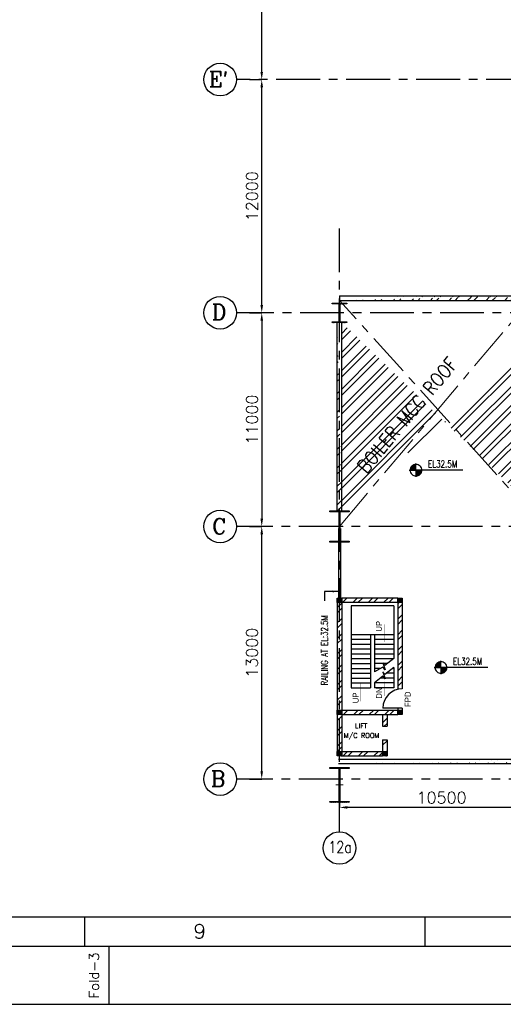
# Model space of a CAD drawing. Header units: inches. Extents: x 0 to 1544102, y -512776 to 23144100.
# Tile 45 of 74: x 135145 to 160022, y -287698 to -237015. Entities that reach past the tile are written whole.
import ezdxf
from ezdxf.enums import TextEntityAlignment as Align

# ---------------------------------------------------------------- set-up
doc = ezdxf.new("R2010")
doc.units = ezdxf.units.IN
doc.header["$LTSCALE"] = 1800
doc.header["$MEASUREMENT"] = 0
doc.linetypes.add('CENTER', pattern=[2, 1.25, -0.25, 0.25, -0.25])
doc.layers.get('0').update_dxf_attribs({"color": 253, "lineweight": 9})
for name, color, linetype in [('1', 7, 'Continuous'), ('COL', 1, 'Continuous'), ('DIM', 4, 'Continuous'), ('FORMAT', 9, 'Continuous'), ('GRID', 251, 'CENTER'), ('STAIR', 2, 'Continuous'), ('STEEL', 231, 'Continuous'), ('TEXT', 3, 'Continuous'), ('WALL', 6, 'Continuous')]:
    doc.layers.add(name, color=color, linetype=linetype)
doc.layers.add('CEN', color=2, linetype='CENTER', lineweight=15)
doc.styles.add('HTX11', font='O8111901')
doc.styles.add('ROMANC', font='ROMANC.SHX')
doc.styles.add('ROMANS', font='romans.shx')
doc.styles.add('ROMANT', font='romant')
doc.dimstyles.new('K2', dxfattribs={"dimtxt": 600, "dimasz": 400, "dimexe": 200, "dimexo": 200, "dimgap": 200, "dimtad": 1, "dimdec": 0, "dimzin": 0, "dimdsep": 46, "dimtxsty": 'ROMANC', "dimcen": 0.09, "dimclrd": 256, "dimclrt": 4, "dimadec": 0, "dimazin": 0, "dimtfac": 1, "dimtdec": 0, "dimtofl": 0, "dimtmove": 1, "dimatfit": 3, "dimfxl": 0.18, "dimtolj": 1, "dimtzin": 0, "dimarcsym": 0})
doc.dimstyles.new('USER175', dxfattribs={"dimscale": 175, "dimtxt": 2, "dimasz": 1.75, "dimexe": 0, "dimexo": 0, "dimgap": 0.5, "dimtad": 1, "dimdec": 0, "dimzin": 0, "dimdsep": 46, "dimtxsty": 'ROMANS', "dimcen": 0, "dimclrd": 4, "dimclre": 4, "dimclrt": 4, "dimadec": 0, "dimazin": 0, "dimtfac": 0.09, "dimtdec": 0, "dimtix": 1, "dimtofl": 0, "dimtmove": 0, "dimatfit": 3, "dimfxl": 1, "dimtolj": 1, "dimtzin": 0, "dimarcsym": 0})
pattern_1 = [(45, (-320647.8, -240592.44), (-477.2971, 477.2971), []), (45, (-320329.6, -240592.44), (-477.2971, 477.2971), [])]
pattern_2 = [(225, (151245.967, -277906.247), (22.09709, -22.09709), [])]
pattern_3 = [(45, (148349.2, -272789.85), (-397.75, 397.75), []), (45, (148614.34, -272789.85), (-397.75, 397.75), [])]
pattern_4 = [(225, (148130.967, -277906.247), (22.09709, -22.09709), [])]
pattern_5 = [(45, (-240826.06, -362048.9), (-397.7476, 397.7476), []), (45, (-240560.9, -362048.9), (-397.7476, 397.7476), [])]

# ---------------------------------------------------------------- blocks, each defined once
blk = doc.blocks.new('SHEET_A0')
at = {"layer": 'FORMAT'}
for p, q in [((24, 18), (1076, 18)), ((554, 12), (554, 18)), ((624, 12), (624, 18)), ((12, 12), (1177, 12)), ((559, 0), (559, 12))]:
    blk.add_line(p, q, dxfattribs=at)
blk.add_lwpolyline([(1189, 841), (0, 841), (0, 0), (1189, 0)], close=True, dxfattribs=at)
at = {"layer": 'FORMAT', "style": 'ROMANS'}
blk.add_text('9', height=3, dxfattribs=at).set_placement((576.34, 13.53))
blk.add_text('Fold-3', height=2, rotation=90, dxfattribs=at).set_placement((556.89, 1.23))
at = {"layer": 'FORMAT', "color": 3, "flags": 13}
for tag, height, rotation, style, p in [('DRGNO', 3.5, 180, 'ROMANT', (99.42, 824.44)), ('FILE_PATH', 2, 90, 'ROMANS', (18.35, 51.64))]:
    blk.add_attdef(tag, text='', height=height, rotation=rotation, dxfattribs=dict(at, style=style)).set_placement(p, align=Align.MIDDLE_LEFT)
for tag, height, style, p in [('DRN', 2, 'ROMANS', (1122.62, 62.51)), ('DESIGN', 2, 'ROMANS', (1122.62, 58.59)), ('CHD', 2, 'ROMANS', (1122.62, 54.43)), ('APPD', 2, 'ROMANS', (1122.62, 50.27)), ('SCALE', 2, 'ROMANS', (1088.44, 28.38)), ('DRGNO', 3.5, 'ROMANT', (1105.05, 23))]:
    blk.add_attdef(tag, text='', height=height, dxfattribs=dict(at, style=style)).set_placement(p, align=Align.MIDDLE_LEFT)
at = {"layer": 'FORMAT', "color": 3, "style": 'ROMANS', "width": 0.8, "flags": 13}
for p in [(1162.9, 62.51), (1162.9, 58.35), (1162.9, 54.19), (1162.9, 50.16)]:
    blk.add_attdef('DATE', text='', height=2, dxfattribs=at).set_placement(p, align=Align.MIDDLE_LEFT)
at = {"layer": 'FORMAT', "color": 3, "style": 'ROMANS', "flags": 13}
for tag, p in [('1', (1119.96, 13.98)), ('REV', (1156.97, 13.98))]:
    blk.add_attdef(tag, p, '', height=2, dxfattribs=at)
blk = doc.blocks.new('*D381')
at = {"layer": 'DIM', "color": 0, "lineweight": -2, "transparency": 16777216}
for p, q in [((146966, -240101), (147596, -240101)), ((146966, -252101), (147596, -252101))]:
    blk.add_line(p, q, dxfattribs=at)
at = {"layer": 'DIM', "lineweight": -2, "transparency": 16777216}
blk.add_line((147596, -251701), (147596, -240501), dxfattribs=at)
at = {"layer": 'DIM', "transparency": 16777216}
for points in [[(147529, -240501), (147663, -240501), (147596, -240101)], [(147529, -251701), (147663, -251701), (147596, -252101)]]:
    blk.add_solid(points, dxfattribs=at)
at = {"layer": 'DIM', "color": 4, "transparency": 16777216, "insert": (147096, -246101), "char_height": 600, "attachment_point": 5, "rotation": 90, "style": 'ROMANC'}
blk.add_mtext('\\A1;12000', dxfattribs=at)
blk = doc.blocks.new('*D382')
at = {"layer": 'DIM', "color": 0, "lineweight": -2, "transparency": 16777216}
for p, q in [((146966, -230101), (147596, -230101)), ((146966, -240101), (147596, -240101))]:
    blk.add_line(p, q, dxfattribs=at)
at = {"layer": 'DIM', "lineweight": -2, "transparency": 16777216}
blk.add_line((147596, -239701), (147596, -230501), dxfattribs=at)
at = {"layer": 'DIM', "transparency": 16777216}
for points in [[(147529, -230501), (147663, -230501), (147596, -230101)], [(147529, -239701), (147663, -239701), (147596, -240101)]]:
    blk.add_solid(points, dxfattribs=at)
at = {"layer": 'DIM', "color": 4, "transparency": 16777216, "insert": (147096, -235101), "char_height": 600, "attachment_point": 5, "rotation": 90, "style": 'ROMANC'}
blk.add_mtext('\\A1;10000', dxfattribs=at)
blk = doc.blocks.new('*D384')
at = {"layer": 'DIM', "color": 0, "lineweight": -2, "transparency": 16777216}
for p, q in [((146966, -252101), (147596, -252101)), ((146966, -263101), (147596, -263101))]:
    blk.add_line(p, q, dxfattribs=at)
at = {"layer": 'DIM', "lineweight": -2, "transparency": 16777216}
blk.add_line((147596, -252501), (147596, -262701), dxfattribs=at)
at = {"layer": 'DIM', "transparency": 16777216}
for points in [[(147529, -252501), (147663, -252501), (147596, -252101)], [(147529, -262701), (147663, -262701), (147596, -263101)]]:
    blk.add_solid(points, dxfattribs=at)
at = {"layer": 'DIM', "color": 4, "transparency": 16777216, "insert": (147096, -257601), "char_height": 600, "attachment_point": 5, "rotation": 90, "style": 'ROMANC'}
blk.add_mtext('\\A1;11000', dxfattribs=at)
blk = doc.blocks.new('*D385')
at = {"layer": 'DIM', "color": 0, "lineweight": -2, "transparency": 16777216}
for p, q in [((146966, -263101), (147596, -263101)), ((146966, -276101), (147596, -276101))]:
    blk.add_line(p, q, dxfattribs=at)
at = {"layer": 'DIM', "lineweight": -2, "transparency": 16777216}
blk.add_line((147596, -275701), (147596, -263501), dxfattribs=at)
at = {"layer": 'DIM', "transparency": 16777216}
for points in [[(147529, -263501), (147663, -263501), (147596, -263101)], [(147529, -275701), (147663, -275701), (147596, -276101)]]:
    blk.add_solid(points, dxfattribs=at)
at = {"layer": 'DIM', "color": 4, "transparency": 16777216, "insert": (147096, -269601), "char_height": 600, "attachment_point": 5, "rotation": 90, "style": 'ROMANC'}
blk.add_mtext('\\A1;13000', dxfattribs=at)
blk = doc.blocks.new('B-ROW COLUMN')
at = {"layer": 'COL'}
h = blk.add_hatch(dxfattribs=at)
h.set_pattern_fill('ANSI31', color=256, scale=200, style=0)
h.set_pattern_definition([(45, (155648.048, 63141.767), (-17.67767, 17.67767), [])])
h.paths.add_polyline_path([(171095, 85178), (172085, 85178), (172085, 85128), (171095, 85128)])
h.paths.add_polyline_path([(171574, 86878), (171606, 86878), (171606, 85178), (171574, 85178)])
h.paths.add_polyline_path([(171095, 86928), (172085, 86928), (172085, 86878), (171095, 86878)])
blk.add_line((171590, 85128), (171590, 86928))
at = {"layer": 'CEN'}
for p, q in [((171590, 85128), (171590, 86928)), ((171399, 86028), (171782, 86028))]:
    blk.add_line(p, q, dxfattribs=at)
at = {"layer": 'COL'}
for points in [[(171095, 86928), (172085, 86928), (172085, 86878), (171095, 86878)], [(171574, 86878), (171606, 86878), (171606, 85178), (171574, 85178)], [(171095, 85178), (172085, 85178), (172085, 85128), (171095, 85128)]]:
    blk.add_lwpolyline(points, close=True, dxfattribs=at)
blk = doc.blocks.new('*D398')
at = {"layer": 'DIM', "color": 0, "lineweight": -2, "transparency": 16777216}
for p, q in [((162096, -277081), (162096, -277563)), ((151596, -277261), (151596, -277563))]:
    blk.add_line(p, q, dxfattribs=at)
at = {"layer": 'DIM', "lineweight": -2, "transparency": 16777216}
blk.add_line((161696, -277563), (151996, -277563), dxfattribs=at)
at = {"layer": 'DIM', "transparency": 16777216}
for points in [[(151996, -277496), (151996, -277629), (151596, -277563)], [(161696, -277496), (161696, -277629), (162096, -277563)]]:
    blk.add_solid(points, dxfattribs=at)
at = {"layer": 'DIM', "color": 4, "transparency": 16777216, "insert": (156846, -277063), "char_height": 600, "attachment_point": 5, "style": 'ROMANC'}
blk.add_mtext('\\A1;10500', dxfattribs=at)
blk = doc.blocks.new('D-ROW COLUMN')
at = {"layer": 'COL'}
h = blk.add_hatch(dxfattribs=at)
h.set_pattern_fill('ANSI31', color=256, scale=200, angle=180, style=0)
h.set_pattern_definition([(225, (-560004.63, -115195.517), (17.6776695, -17.6776695), [])])
h.paths.add_polyline_path([(370, 500), (0, 500), (0, 460), (14, 460), (370, 460)])
h.paths.add_polyline_path([(0, 500), (-370, 500), (-370, 460), (0, 460)])
h.paths.add_polyline_path([(14, 460), (0, 460), (0, 0), (14, 0)])
h.paths.add_polyline_path([(0, 460), (-14, 460), (-14, 0), (0, 0)])
h.paths.add_polyline_path([(14, 0), (0, 0), (0, -460), (14, -460)])
h.paths.add_polyline_path([(0, 0), (-14, 0), (-14, -460), (0, -460)])
h.paths.add_polyline_path([(370, -460), (0, -460), (0, -500), (370, -500)])
h.paths.add_polyline_path([(0, -460), (-14, -460), (-370, -460), (-370, -500), (0, -500)])
at = {"layer": 'CEN'}
for p, q in [((192, 0), (-192, 0)), ((0, 500), (0, -500))]:
    blk.add_line(p, q, dxfattribs=at)
at = {"layer": 'COL'}
for points in [[(-370, 500), (370, 500), (370, 460), (-370, 460)], [(-14, 460), (14, 460), (14, -460), (-14, -460)], [(-370, -460), (370, -460), (370, -500), (-370, -500)]]:
    blk.add_lwpolyline(points, close=True, dxfattribs=at)
blk = doc.blocks.new('C-ROW COLUMN')
at = {"layer": 'COL'}
h = blk.add_hatch(dxfattribs=at)
h.set_pattern_fill('ANSI31', color=256, scale=200, style=0)
h.set_pattern_definition([(45, (-1315.907, -6.545), (-17.6776695, 17.6776695), [])])
h.paths.add_polyline_path([(77950, 120865), (76960, 120865), (76960, 120820), (77950, 120820)])
h.paths.add_polyline_path([(77478, 120820), (77433, 120820), (77433, 119310), (77478, 119310)])
h.paths.add_polyline_path([(77950, 119310), (76960, 119310), (76960, 119265), (77950, 119265)])
at = {"layer": 'CEN'}
for p, q in [((77455, 119265), (77455, 120865)), ((77264, 120065), (77647, 120065))]:
    blk.add_line(p, q, dxfattribs=at)
at = {"layer": 'COL'}
for points in [[(76960, 120865), (77950, 120865), (77950, 120820), (76960, 120820)], [(77433, 120820), (77478, 120820), (77478, 119310), (77433, 119310)], [(76960, 119310), (77950, 119310), (77950, 119265), (76960, 119265)]]:
    blk.add_lwpolyline(points, close=True, dxfattribs=at)

msp = doc.modelspace()

# ---------------------------------------------------------------- hatches: boundary and pattern name
h = msp.add_hatch()
h.set_pattern_fill('ANSI32', color=256, scale=1800, style=0)
h.set_pattern_definition(pattern_1)
edge = h.paths.add_edge_path()
edge.add_line((167057.15, -251236.25), (177287.36, -251236.25))
edge.add_line((167083.96, -251466.25), (177287.36, -251466.25))
edge.add_line((151595.97, -251236.25), (161380.97, -251236.25))
edge.add_line((151595.97, -251466.25), (161380.97, -251466.25))
edge.add_line((161610.97, -251236.25), (166083.96, -251236.25))
edge.add_line((161610.97, -251466.25), (166083.96, -251466.25))
h = msp.add_hatch()
h.set_pattern_fill('ANSI32', color=256, scale=1800, style=0)
h.set_pattern_definition(pattern_1)
edge = h.paths.add_edge_path()
edge.add_line((151480.97, -262346.25), (151480.97, -252601.25))
edge.add_line((151710.97, -262346.25), (151710.97, -252601.25))
edge.add_line((161380.97, -261941.25), (161380.97, -253880.97))
edge.add_line((161610.97, -261711.25), (161610.97, -253880.97))
h = msp.add_hatch()
h.set_pattern_fill('ANSI32', color=256, scale=1800, style=0)
h.set_pattern_definition([(45, (-320647.8, -241592.44), (-477.2971, 477.2971), []), (45, (-320329.6, -241592.44), (-477.2971, 477.2971), [])])
edge = h.paths.add_edge_path()
edge.add_line((151545.97, -275071.25), (198559.98, -275071.25))
edge.add_line((151545.97, -275301.25), (198559.98, -275301.25))
at = {"layer": 'COL'}
h = msp.add_hatch(dxfattribs=at)
h.set_pattern_fill('ANSI31', color=1, scale=250, angle=180, style=0)
h.set_pattern_definition([(225, (148130.967, -272136.247), (22.09709, -22.09709), [])])
h.paths.add_polyline_path([(151710.97, -267016.25), (151710.97, -266786.25), (151480.97, -266786.25), (151480.97, -267016.25)])
h = msp.add_hatch(dxfattribs=at)
h.set_pattern_fill('ANSI31', color=1, scale=250, angle=180, style=0)
h.set_pattern_definition([(225, (148130.967, -272136.247), (22.09709, -22.09709), [])])
h.paths.add_polyline_path([(151710.97, -267016.25), (151710.97, -266786.25), (151480.97, -266786.25), (151480.97, -267016.25)])
h = msp.add_hatch(dxfattribs=at)
h.set_pattern_fill('ANSI31', color=1, scale=250, angle=180, style=0)
h.set_pattern_definition([(225, (151245.967, -272136.247), (22.09709, -22.09709), [])])
h.paths.add_polyline_path([(154825.97, -267016.25), (154825.97, -266786.25), (154595.97, -266786.25), (154595.97, -267016.25)])
h = msp.add_hatch(dxfattribs=at)
h.set_pattern_fill('ANSI31', color=1, scale=250, angle=180, style=0)
h.set_pattern_definition([(225, (151245.967, -272136.247), (22.09709, -22.09709), [])])
h.paths.add_polyline_path([(154825.97, -267016.25), (154825.97, -266786.25), (154595.97, -266786.25), (154595.97, -267016.25)])
h = msp.add_hatch(dxfattribs=at)
h.set_pattern_fill('ANSI31', color=1, scale=250, angle=180, style=0)
h.set_pattern_definition(pattern_4)
h.paths.add_polyline_path([(151710.97, -272786.25), (151710.97, -272556.25), (151480.97, -272556.25), (151480.97, -272786.25)])
h = msp.add_hatch(dxfattribs=at)
h.set_pattern_fill('ANSI31', color=1, scale=250, angle=180, style=0)
h.set_pattern_definition(pattern_4)
h.paths.add_polyline_path([(151710.97, -272786.25), (151710.97, -272556.25), (151480.97, -272556.25), (151480.97, -272786.25)])
h = msp.add_hatch(dxfattribs=at)
h.set_pattern_fill('ANSI31', color=1, scale=250, angle=180, style=0)
h.set_pattern_definition(pattern_2)
h.paths.add_polyline_path([(154825.97, -272786.25), (154825.97, -272556.25), (154595.97, -272556.25), (154595.97, -272786.25)])
h = msp.add_hatch(dxfattribs=at)
h.set_pattern_fill('ANSI31', color=1, scale=250, angle=180, style=0)
h.set_pattern_definition(pattern_2)
h.paths.add_polyline_path([(154825.97, -272786.25), (154825.97, -272556.25), (154595.97, -272556.25), (154595.97, -272786.25)])
h = msp.add_hatch(dxfattribs=at)
h.set_pattern_fill('ANSI31', color=1, scale=250, angle=180, style=0)
h.set_pattern_definition([(225, (148130.967, -280036.247), (22.09709, -22.09709), [])])
h.paths.add_polyline_path([(151710.97, -274916.25), (151710.97, -274686.25), (151480.97, -274686.25), (151480.97, -274916.25)])
h = msp.add_hatch(dxfattribs=at)
h.set_pattern_fill('ANSI31', color=1, scale=250, angle=180, style=0)
h.set_pattern_definition([(225, (150460.967, -280036.247), (22.09709, -22.09709), [])])
h.paths.add_polyline_path([(154040.97, -274916.25), (154040.97, -274686.25), (153810.97, -274686.25), (153810.97, -274916.25)])
at = {"layer": 'WALL', "linetype": 'Continuous'}
h = msp.add_hatch(dxfattribs=at)
h.set_pattern_fill('ANSI32', color=9, scale=1500, angle=360, style=0)
h.set_pattern_definition([(45, (-364156.06, -362093.9), (-397.74756, 397.74756), []), (45, (-363890.9, -362093.9), (-397.74756, 397.74756), [])])
h.paths.add_polyline_path([(151480.97, -272556.25), (151710.97, -272556.25), (151710.97, -267016.25), (151480.97, -267016.25)])
h = msp.add_hatch(dxfattribs=at)
h.set_pattern_fill('ANSI32', color=9, scale=1500, angle=360, style=0)
h.set_pattern_definition([(45, (-239556.06, -362128.9), (-397.7476, 397.7476), []), (45, (-239290.9, -362128.9), (-397.7476, 397.7476), [])])
h.paths.add_polyline_path([(154595.97, -266786.25), (151710.97, -266786.25), (151710.97, -267016.25), (154595.97, -267016.25)])
h = msp.add_hatch(dxfattribs=at)
h.set_pattern_fill('ANSI32', color=9, scale=1500, angle=360, style=0)
h.set_pattern_definition([(45, (147864.2, -273019.85), (-397.748, 397.748), []), (45, (148129.34, -273019.85), (-397.748, 397.748), [])])
edge = h.paths.add_edge_path()
edge.add_arc((154825.98, -272686.26), 1141.75, 90.000446, 101.621923, ccw=False)
edge.add_line((154825.97, -271544.51), (154825.97, -267016.25))
edge.add_line((154825.97, -267016.25), (154595.97, -267016.25))
edge.add_line((154595.97, -267016.25), (154595.97, -271567.91))
h = msp.add_hatch(dxfattribs=at)
h.set_pattern_fill('ANSI32', color=9, scale=1500, angle=360, style=0)
h.set_pattern_definition(pattern_3)
h.paths.add_polyline_path([(154595.97, -272556.25), (151710.97, -272556.25), (151710.97, -272786.25), (154595.97, -272786.25)])
h = msp.add_hatch(dxfattribs=at)
h.set_pattern_fill('ANSI32', color=9, scale=1500, angle=360, style=0)
h.set_pattern_definition(pattern_3)
h.paths.add_polyline_path([(154595.97, -272556.25), (151710.97, -272556.25), (151710.97, -272786.25), (154595.97, -272786.25)])
h = msp.add_hatch(dxfattribs=at)
h.set_pattern_fill('ANSI32', color=9, scale=1500, angle=360, style=0)
h.set_pattern_definition(pattern_5)
h.paths.add_polyline_path([(151710.97, -272786.25), (151480.97, -272786.25), (151480.97, -274786.25), (151710.97, -274786.25)])
h = msp.add_hatch(dxfattribs=at)
h.set_pattern_fill('ANSI32', color=9, scale=1500, angle=360, style=0)
h.set_pattern_definition([(45, (137367.2, -366013.9), (-397.7476, 397.7476), []), (45, (137632.4, -366013.9), (-397.7476, 397.7476), [])])
h.paths.add_polyline_path([(154040.97, -272786.25), (153810.97, -272786.25), (153810.97, -273386.25), (154040.97, -273386.25)])
h = msp.add_hatch(dxfattribs=at)
h.set_pattern_fill('ANSI32', color=9, scale=1500, angle=360, style=0)
h.set_pattern_definition([(45, (137367.2, -365313.9), (-397.7476, 397.7476), []), (45, (137632.4, -365313.9), (-397.7476, 397.7476), [])])
h.paths.add_polyline_path([(154040.97, -274086.25), (153810.97, -274086.25), (153810.97, -274686.25), (154040.97, -274686.25)])
h = msp.add_hatch(dxfattribs=at)
h.set_pattern_fill('ANSI32', color=9, scale=1500, angle=360, style=0)
h.set_pattern_definition(pattern_5)
h.paths.add_polyline_path([(153910.97, -274916.25), (153910.97, -274686.25), (151710.97, -274686.25), (151710.97, -274916.25)])

# ---------------------------------------------------------------- linework, layer by layer
at = {"layer": '1'}
for centre in [(145455.63, -240101.25), (145455.63, -240101.25), (145455.63, -252101.25), (145455.63, -252101.25), (145455.63, -263101.25), (145455.63, -263101.25), (145455.63, -276101.25), (145455.63, -276101.25), (151595.97, -279652.22), (151595.97, -279652.22)]:
    msp.add_circle(centre, 840.34, dxfattribs=at)
at = {"layer": 'CEN'}
for p, q in [((151595.97, -263101.25), (161380.97, -251466.25)), ((162095.97, -263112.29), (151595.97, -251466.25))]:
    msp.add_line(p, q, dxfattribs=at)
at = {"layer": 'COL'}
for points in [[(151480.97, -266786.25), (151710.97, -266786.25), (151710.97, -267016.25), (151480.97, -267016.25)], [(151480.97, -266786.25), (151710.97, -266786.25), (151710.97, -267016.25), (151480.97, -267016.25)], [(154595.97, -266786.25), (154825.97, -266786.25), (154825.97, -267016.25), (154595.97, -267016.25)], [(154595.97, -266786.25), (154825.97, -266786.25), (154825.97, -267016.25), (154595.97, -267016.25)], [(151480.97, -272556.25), (151710.97, -272556.25), (151710.97, -272786.25), (151480.97, -272786.25)], [(151480.97, -272556.25), (151710.97, -272556.25), (151710.97, -272786.25), (151480.97, -272786.25)], [(154595.97, -272556.25), (154825.97, -272556.25), (154825.97, -272786.25), (154595.97, -272786.25)], [(154595.97, -272556.25), (154825.97, -272556.25), (154825.97, -272786.25), (154595.97, -272786.25)], [(151480.97, -274686.25), (151710.97, -274686.25), (151710.97, -274916.25), (151480.97, -274916.25)], [(153810.97, -274686.25), (154040.97, -274686.25), (154040.97, -274916.25), (153810.97, -274916.25)]]:
    msp.add_lwpolyline(points, close=True, dxfattribs=at)
at = {"layer": 'GRID'}
for p, q in [((186595.97, -240101.25), (146295.97, -240101.25)), ((151595.97, -278811.88), (151595.97, -247677.45)), ((198621.33, -252101.25), (146295.97, -252101.25)), ((198559.98, -263101.25), (146295.97, -263101.25)), ((198559.98, -276101.25), (146295.97, -276101.25))]:
    msp.add_line(p, q, dxfattribs=at)
at = {"layer": 'STAIR', "linetype": 'Continuous'}
for p, q in [((152195.97, -267186.25), (152195.97, -271406.25)), ((154395.97, -267186.25), (152195.97, -267186.25)), ((154395.97, -267186.25), (154395.97, -269906.25)), ((152195.95, -268656.25), (153195.97, -268656.25)), ((152195.95, -268906.25), (153195.97, -268906.25)), ((153195.97, -268656.25), (153195.97, -271406.25)), ((153195.97, -268656.25), (153395.97, -268656.25)), ((153395.97, -268656.25), (154395.97, -268656.25)), ((153395.97, -268656.25), (153395.97, -270580.4)), ((153395.97, -268906.25), (154395.97, -268906.25)), ((152195.95, -269156.25), (153195.97, -269156.25)), ((152195.95, -269406.25), (153195.97, -269406.25)), ((153395.97, -269156.25), (154395.97, -269156.25)), ((153395.97, -269406.25), (154395.97, -269406.25)), ((152195.95, -269656.25), (153195.97, -269656.25)), ((152195.95, -269906.25), (153195.97, -269906.25)), ((153395.97, -269656.25), (154395.97, -269656.25)), ((153395.97, -269906.25), (154395.97, -269906.25)), ((152195.95, -270156.25), (153195.97, -270156.25)), ((152195.95, -270406.25), (153195.97, -270406.25)), ((154067.82, -270156.25), (153395.97, -270156.25)), ((153709.77, -270406.25), (153395.97, -270406.25)), ((154395.97, -270406.25), (154335.24, -270406.25)), ((154395.97, -270358.33), (154395.97, -271406.25)), ((152195.95, -270656.25), (153195.97, -270656.25)), ((152195.95, -270906.25), (153195.97, -270906.25)), ((154395.97, -270906.25), (153704.91, -270906.25)), ((154395.97, -270656.25), (154018.46, -270656.25)), ((152195.95, -271156.25), (153195.97, -271156.25)), ((152195.95, -271406.25), (153195.97, -271406.25)), ((154395.97, -271156.25), (153395.97, -271156.25)), ((153395.97, -271156.25), (153395.97, -271406.25)), ((154395.97, -271406.25), (153395.97, -271406.25))]:
    msp.add_line(p, q, dxfattribs=at)
at = {"layer": 'STAIR', "linetype": 'Continuous', "flags": 128}
for points in [[(153895.97, -269054.26, 0, 150, 0), (153895.97, -268699.57, 25, 25, 0), (153895.97, -268140.93, 25, 25, 0)], [(152695.96, -271182.65, 0, 150, 0), (152695.96, -271537.34, 25, 25, 0), (152695.96, -272095.98, 25, 25, 0)], [(153895.97, -271076.61, 0, 150, 0), (153895.97, -271431.3, 25, 25, 0), (153895.97, -271828.18, 25, 25, 0)]]:
    msp.add_lwpolyline(points, format="xyseb", dxfattribs=at)
for points in [[(154395.97, -269906.25), (153928.2, -270262.62), (153817.51, -270122.36), (153943.22, -270478.38), (153832.53, -270338.12), (153395.97, -270580.4)], [(154395.97, -270358.33), (153928.2, -270727.48), (153817.51, -270587.22), (153943.22, -270943.24), (153832.53, -270802.98), (153395.97, -271156.25)]]:
    msp.add_lwpolyline(points, dxfattribs=at)
at = {"layer": 'STEEL'}
for p, q in [((151545.97, -263201.25), (151545.97, -266786.25)), ((151645.97, -263201.25), (151645.97, -266786.25))]:
    msp.add_line(p, q, dxfattribs=at)
at = {"layer": 'TEXT', "flags": 128}
for points in [[(155531.02, -259904.17, 0.414246), (155231.02, -260204.17)], [(155831.02, -260204.17, 0.414258), (155531.02, -259904.17)], [(155231.02, -260204.17, 0.414221), (155531.02, -260504.17)], [(155531.02, -260504.17, 0.414246), (155831.02, -260204.17)], [(156816.14, -270062.76, 0.414246), (156516.14, -270362.76)], [(157116.14, -270362.76, 0.414258), (156816.14, -270062.76)], [(156516.14, -270362.76, 0.414221), (156816.14, -270662.76)], [(156816.14, -270662.76, 0.414246), (157116.14, -270362.76)]]:
    msp.add_lwpolyline(points, format="xyb", dxfattribs=at)
for points in [[(155319.7, -259991.17), (155531.02, -259991.17)], [(155354.98, -259961.17), (155531.02, -259961.17)], [(155406.46, -259931.17), (155531.02, -259931.17)], [(155531.02, -260204.17), (155531.02, -259851.85)], [(155177.14, -260204.17), (155531.02, -260204.17)], [(155231.02, -260201.17), (155531.02, -260201.17)], [(155232.82, -260171.17), (155531.02, -260171.17)], [(155237.74, -260141.17), (155531.02, -260141.17)], [(155245.78, -260111.17), (155531.02, -260111.17)], [(155257.42, -260081.17), (155531.02, -260081.17)], [(155272.9, -260051.17), (155531.02, -260051.17)], [(155293.3, -260021.17), (155531.02, -260021.17)], [(157938.25, -260204.17), (155531.02, -260204.17)], [(155531.02, -260204.17), (155531.02, -260552.53)], [(155831.02, -260207.05), (155531.02, -260207.05)], [(155829.22, -260237.05), (155531.02, -260237.05)], [(155824.42, -260267.05), (155531.02, -260267.05)], [(155816.26, -260297.05), (155531.02, -260297.05)], [(155804.74, -260327.05), (155531.02, -260327.05)], [(155789.14, -260357.05), (155531.02, -260357.05)], [(155768.86, -260387.05), (155531.02, -260387.05)], [(155742.34, -260417.05), (155531.02, -260417.05)], [(155707.06, -260447.05), (155531.02, -260447.05)], [(155655.58, -260477.05), (155531.02, -260477.05)], [(156640.1, -270119.76), (156816.14, -270119.76)], [(156691.58, -270089.76), (156816.14, -270089.76)], [(156816.14, -270362.76), (156816.14, -270010.44)], [(156462.26, -270362.76), (156816.14, -270362.76)], [(156516.14, -270359.76), (156816.14, -270359.76)], [(156517.94, -270329.76), (156816.14, -270329.76)], [(156522.86, -270299.76), (156816.14, -270299.76)], [(156530.9, -270269.76), (156816.14, -270269.76)], [(156542.54, -270239.76), (156816.14, -270239.76)], [(156558.02, -270209.76), (156816.14, -270209.76)], [(156578.42, -270179.76), (156816.14, -270179.76)], [(156604.82, -270149.76), (156816.14, -270149.76)], [(159223.36, -270362.76), (156816.14, -270362.76)], [(156816.14, -270362.76), (156816.14, -270711.12)], [(157116.14, -270365.64), (156816.14, -270365.64)], [(157114.34, -270395.64), (156816.14, -270395.64)], [(157109.54, -270425.64), (156816.14, -270425.64)], [(157101.38, -270455.64), (156816.14, -270455.64)], [(157089.86, -270485.64), (156816.14, -270485.64)], [(157074.26, -270515.64), (156816.14, -270515.64)], [(157053.98, -270545.64), (156816.14, -270545.64)], [(157027.46, -270575.64), (156816.14, -270575.64)], [(156992.18, -270605.64), (156816.14, -270605.64)], [(156940.7, -270635.64), (156816.14, -270635.64)]]:
    msp.add_lwpolyline(points, dxfattribs=at)
at = {"layer": 'WALL'}
for p, q in [((151595.97, -251236.25), (161380.97, -251236.25)), ((151595.97, -251236.25), (151595.97, -251466.25)), ((151595.97, -251466.25), (161380.97, -251466.25)), ((151480.97, -262346.25), (151480.97, -252601.25)), ((151710.97, -262346.25), (151710.97, -252601.25)), ((151480.97, -266786.25), (151480.97, -274686.25)), ((151710.97, -266786.25), (151710.97, -274916.25)), ((154595.97, -266786.25), (151710.97, -266786.25)), ((154595.97, -267016.25), (151710.97, -267016.25)), ((154595.97, -267016.25), (154595.97, -271483.06)), ((154825.97, -267016.25), (154825.97, -271456.25)), ((154595.97, -272456.25), (154595.97, -272556.25)), ((154595.97, -272456.25), (154595.97, -272556.25)), ((154825.97, -272456.25), (154825.97, -272556.25)), ((154825.97, -272456.25), (154825.97, -272556.25)), ((153810.97, -272786.25), (153810.97, -273386.25)), ((154040.97, -272786.25), (154040.97, -273386.25)), ((153810.97, -273386.25), (154040.97, -273386.25)), ((153810.97, -274086.25), (153810.97, -274686.25)), ((153810.97, -274086.25), (154040.97, -274086.25)), ((154040.97, -274086.25), (154040.97, -274686.25)), ((151545.97, -275071.25), (198559.98, -275071.25)), ((151545.97, -275301.25), (198559.98, -275301.25))]:
    msp.add_line(p, q, dxfattribs=at)
at = {"layer": 'WALL', "flags": 128}
for points in [[(151710.97, -272556.25), (154595.97, -272556.25)], [(151710.97, -272556.25), (154595.97, -272556.25)], [(154825.97, -272456.25), (153825.97, -272456.25)], [(151710.97, -272786.25), (154595.97, -272786.25)], [(151710.97, -272786.25), (154595.97, -272786.25)], [(151710.97, -274686.25), (153810.97, -274686.25)], [(151710.97, -274916.25), (153810.97, -274916.25)]]:
    msp.add_lwpolyline(points, dxfattribs=at)
at = {"layer": 'WALL'}
msp.add_arc((154825.97, -272456.25), 1000, 90, 180, dxfattribs=at)

# ---------------------------------------------------------------- block references
at = {"color": 161, "linetype": 'ByBlock', "xscale": 250, "yscale": 250, "zscale": 250}
msp.add_blockref('SHEET_A0', (0, -287698.08), dxfattribs=at)
for name, p in [('D-ROW COLUMN', (151595.97, -252101.25)), ('C-ROW COLUMN', (74140.53, -383166.4)), ('B-ROW COLUMN', (-19994.26, -362429.42))]:
    msp.add_blockref(name, p)

# ---------------------------------------------------------------- texts
at = {"layer": 'TEXT', "style": 'ROMANC'}
for s, p in [("E'", (144872.26, -240477.31)), ('D', (145020.36, -252464.97)), ('C', (145037.37, -263493.02)), ('B', (144984.04, -276485.29))]:
    msp.add_text(s, height=800, dxfattribs=at).set_placement(p)
at = {"layer": 'TEXT', "style": 'ROMANT', "width": 0.85}
msp.add_text('BOILER MCC ROOF', height=700, rotation=50, dxfattribs=at).set_placement((152987.03, -260414.67))
at = {"layer": 'TEXT'}
for s, height, style, width, p in [('EL32.5M', 360, 'ROMANS', 0.75, (156148.6, -260068.02)), ('EL32.5M', 360, 'ROMANS', 0.75, (157433.71, -270226.61)), ('12a', 600, 'ROMANC', 0.8, (151018.95, -279907.27))]:
    msp.add_text(s, height=height, dxfattribs=dict(at, style=style, width=width)).set_placement(p)
at = {"layer": 'TEXT', "color": 3, "style": 'ROMANS', "width": 0.75}
msp.add_text('RAILING AT EL:32.5M', height=350, rotation=90, dxfattribs=at).set_placement((150996.74, -271285.24))
at = {"layer": 'TEXT', "linetype": 'Continuous', "style": 'HTX11'}
for s, p in [('UP', (153776.69, -268521.63)), ('DN', (153776.69, -271969.41)), ('FPD', (155254.02, -272396.03)), ('UP', (152576.68, -272201.61))]:
    msp.add_text(s, height=300, rotation=90, dxfattribs=at).set_placement(p)
at = {"layer": 'TEXT', "linetype": 'Continuous', "style": 'ROMANS'}
for s, p in [('LIFT', (152392.03, -273490.94)), ('M/C ROOM', (151807.56, -273987.73))]:
    msp.add_text(s, height=250, dxfattribs=at).set_placement(p)

# ---------------------------------------------------------------- dimensions: what is measured, and where the dimension line sits
at = {"layer": 'DIM'}
for base, p1, p2, angle, picture, middle in [((147595.97, -230101.25), (146966.33, -240101.25), (146966.33, -230101.25), 90, '*D382', (147095.97, -235101.25)), ((147595.97, -240101.25), (146966.33, -252101.25), (146966.33, -240101.25), 90, '*D381', (147095.97, -246101.25)), ((147595.97, -263101.25), (146966.33, -252101.25), (146966.33, -263101.25), 270, '*D384', (147095.97, -257601.25)), ((147595.97, -263101.25), (146966.33, -276101.25), (146966.33, -263101.25), 90, '*D385', (147095.97, -269601.25)), ((151595.97, -277562.58), (162095.97, -277080.9), (151595.97, -277260.8), 180, '*D398', (156845.97, -277062.58))]:
    dim = msp.add_linear_dim(base=base, p1=p1, p2=p2, angle=angle, dimstyle='K2', override={"dimexe": 0, "dimexo": 0}, dxfattribs=at)
    dim.commit()
    dim.dimension.update_dxf_attribs({"geometry": picture, "text_midpoint": middle})

# ---------------------------------------------------------------- leaders
msp.add_leader([(151545.97, -266444.29), (150818.83, -266442.83), (150818.83, -266928.95)], dimstyle='USER175', override={"dimgap": 0.5, "dimtad": 0})

doc.saveas('drawing.dxf')
